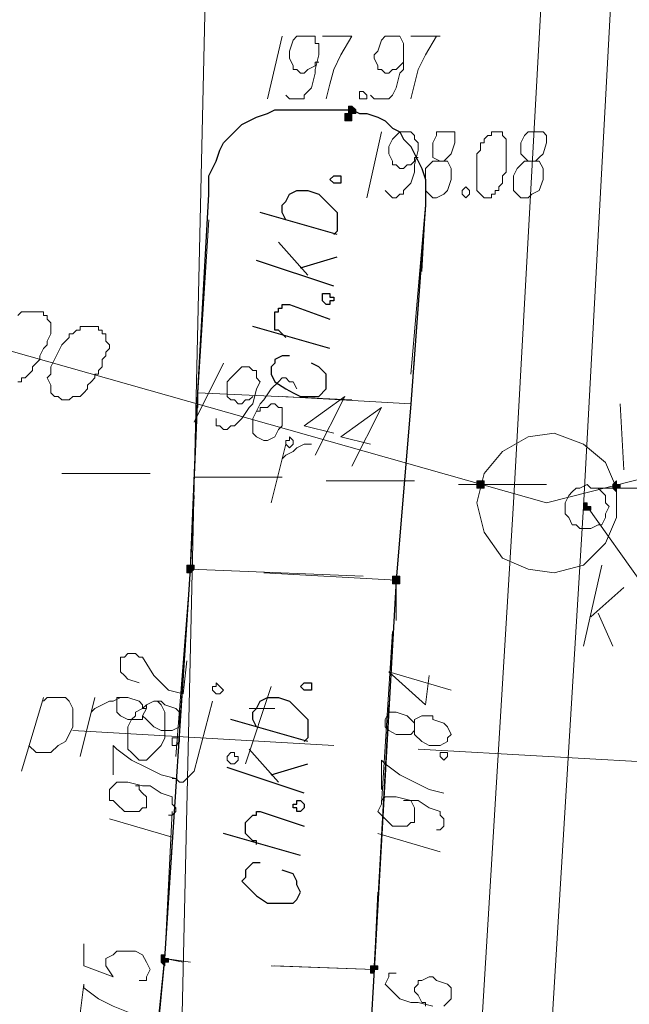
# Model space of a CAD drawing. Header units: metres. Extents: x 7431553 to 7432401, y 5544342 to 5544539.
# Tile 56 of 180: x 7432080 to 7432087, y 5544491 to 5544502. Entities that reach past the tile are written whole.
import ezdxf

# ---------------------------------------------------------------- set-up
doc = ezdxf.new("R2010")
doc.units = ezdxf.units.M
doc.header["$MEASUREMENT"] = 0
doc.layers.add('BG-PR90-PB-PZT-PZT01_2026_04_14$0$MAPA DCP', color=7, linetype='Continuous', lineweight=0)
doc.layers.add('PRIMETECH_XREF', color=7, linetype='Continuous', lineweight=5)

# ---------------------------------------------------------------- blocks, each defined once
blk = doc.blocks.new('BG-PR90-PB-PZT-PZT01_2026_04_14$0$Naddrwiną2025_v2klauzulap')
at = {"layer": 'BG-PR90-PB-PZT-PZT01_2026_04_14$0$MAPA DCP', "linetype": 'Continuous', "lineweight": 0, "true_color": 0x9a3300, "transparency": 33554559}
for points in [[(7431665.604, 5544501.059), (7431665.604, 5544501.059), (7431665.604, 5544501.059), (7431665.604, 5544501.059), (7431665.604, 5544501.059), (7431665.647, 5544501.101), (7431665.647, 5544501.101), (7431665.647, 5544501.101), (7431665.604, 5544501.101), (7431665.604, 5544501.144), (7431665.604, 5544501.144), (7431665.604, 5544501.144), (7431665.604, 5544501.144), (7431665.562, 5544501.144), (7431665.562, 5544501.144), (7431665.562, 5544501.144), (7431665.562, 5544501.101), (7431665.52, 5544501.101), (7431665.52, 5544501.101), (7431665.52, 5544501.101), (7431665.562, 5544501.059), (7431665.562, 5544501.059), (7431665.562, 5544501.059), (7431665.562, 5544501.059), (7431665.562, 5544501.059)], [(7431665.816, 5544500.72), (7431665.858, 5544500.72), (7431665.858, 5544500.72), (7431665.858, 5544500.72), (7431665.858, 5544500.72), (7431665.858, 5544500.72), (7431665.858, 5544500.763), (7431665.858, 5544500.763), (7431665.858, 5544500.763), (7431665.858, 5544500.763), (7431665.858, 5544500.805), (7431665.858, 5544500.805), (7431665.816, 5544500.805), (7431665.816, 5544500.805), (7431665.816, 5544500.805), (7431665.816, 5544500.763), (7431665.774, 5544500.763), (7431665.774, 5544500.763), (7431665.774, 5544500.763), (7431665.774, 5544500.72), (7431665.774, 5544500.72)], [(7431665.562, 5544499.493), (7431665.562, 5544499.493), (7431665.604, 5544499.493), (7431665.604, 5544499.493), (7431665.604, 5544499.535), (7431665.604, 5544499.535), (7431665.604, 5544499.535), (7431665.604, 5544499.535), (7431665.604, 5544499.577), (7431665.604, 5544499.577), (7431665.604, 5544499.577), (7431665.562, 5544499.577), (7431665.562, 5544499.577), (7431665.562, 5544499.577), (7431665.562, 5544499.577), (7431665.52, 5544499.577), (7431665.52, 5544499.577), (7431665.52, 5544499.535), (7431665.52, 5544499.535), (7431665.52, 5544499.535), (7431665.52, 5544499.535), (7431665.52, 5544499.493)]]:
    blk.add_hatch(color=24, dxfattribs=at).paths.add_polyline_path(points)
at = {"layer": 'BG-PR90-PB-PZT-PZT01_2026_04_14$0$MAPA DCP', "linetype": 'Continuous', "lineweight": 0, "transparency": 33554559}
for points in [[(7431666.663, 5544498.519), (7431666.663, 5544498.519), (7431666.663, 5544498.519), (7431666.705, 5544498.519), (7431666.705, 5544498.561), (7431666.705, 5544498.561), (7431666.705, 5544498.561), (7431666.705, 5544498.561), (7431666.705, 5544498.604), (7431666.705, 5544498.604), (7431666.663, 5544498.604), (7431666.663, 5544498.604), (7431666.663, 5544498.604), (7431666.62, 5544498.604), (7431666.62, 5544498.604), (7431666.62, 5544498.604), (7431666.62, 5544498.604), (7431666.62, 5544498.561), (7431666.62, 5544498.561), (7431666.62, 5544498.561), (7431666.62, 5544498.561), (7431666.62, 5544498.519), (7431666.62, 5544498.519), (7431666.62, 5544498.519), (7431666.62, 5544498.519)], [(7431671.15, 5544498.265), (7431671.15, 5544498.265), (7431671.15, 5544498.265), (7431671.15, 5544498.265), (7431671.192, 5544498.265), (7431671.192, 5544498.265), (7431671.192, 5544498.307), (7431671.192, 5544498.307), (7431671.192, 5544498.307), (7431671.15, 5544498.307), (7431671.15, 5544498.35), (7431671.15, 5544498.35), (7431671.15, 5544498.35), (7431671.108, 5544498.35), (7431671.108, 5544498.35), (7431671.108, 5544498.307), (7431671.108, 5544498.307), (7431671.108, 5544498.307), (7431671.108, 5544498.307), (7431671.108, 5544498.265), (7431671.108, 5544498.265), (7431671.108, 5544498.265), (7431671.108, 5544498.265), (7431671.108, 5544498.265), (7431671.108, 5544498.265)], [(7431661.244, 5544498.011), (7431661.244, 5544498.011), (7431661.286, 5544498.011), (7431661.286, 5544498.011), (7431661.286, 5544498.011), (7431661.286, 5544498.011), (7431661.286, 5544498.053), (7431661.286, 5544498.053), (7431661.286, 5544498.053), (7431661.286, 5544498.053), (7431661.286, 5544498.096), (7431661.244, 5544498.096), (7431661.244, 5544498.096), (7431661.244, 5544498.096), (7431661.244, 5544498.096), (7431661.202, 5544498.053), (7431661.202, 5544498.053), (7431661.202, 5544498.053), (7431661.202, 5544498.053), (7431661.202, 5544498.011), (7431661.202, 5544498.011), (7431661.202, 5544498.011)], [(7431661.329, 5544497.969), (7431661.329, 5544497.969), (7431661.371, 5544497.969), (7431661.371, 5544497.969), (7431661.371, 5544498.011), (7431661.371, 5544498.011), (7431661.371, 5544498.011), (7431661.371, 5544498.011), (7431661.371, 5544498.053), (7431661.371, 5544498.053), (7431661.371, 5544498.053), (7431661.329, 5544498.053), (7431661.329, 5544498.053), (7431661.329, 5544498.053), (7431661.329, 5544498.053), (7431661.286, 5544498.053), (7431661.286, 5544498.053), (7431661.286, 5544498.011), (7431661.286, 5544498.011), (7431661.286, 5544498.011), (7431661.286, 5544498.011), (7431661.286, 5544497.969)], [(7431666.536, 5544496.148), (7431666.536, 5544496.148), (7431666.536, 5544496.148), (7431666.578, 5544496.148), (7431666.578, 5544496.148), (7431666.578, 5544496.148), (7431666.578, 5544496.191), (7431666.578, 5544496.191), (7431666.578, 5544496.191), (7431666.578, 5544496.191), (7431666.536, 5544496.233), (7431666.536, 5544496.233), (7431666.536, 5544496.233), (7431666.536, 5544496.233), (7431666.493, 5544496.233), (7431666.493, 5544496.191), (7431666.493, 5544496.191), (7431666.493, 5544496.191), (7431666.493, 5544496.191), (7431666.493, 5544496.148), (7431666.493, 5544496.148), (7431666.493, 5544496.148), (7431666.493, 5544496.148)], [(7431671.023, 5544495.852), (7431671.065, 5544495.852), (7431671.065, 5544495.852), (7431671.065, 5544495.852), (7431671.065, 5544495.852), (7431671.065, 5544495.852), (7431671.108, 5544495.894), (7431671.065, 5544495.894), (7431671.065, 5544495.894), (7431671.065, 5544495.894), (7431671.065, 5544495.937), (7431671.065, 5544495.937), (7431671.023, 5544495.937), (7431671.023, 5544495.937), (7431671.023, 5544495.937), (7431671.023, 5544495.894), (7431671.023, 5544495.894), (7431670.981, 5544495.894), (7431670.981, 5544495.894), (7431670.981, 5544495.852)]]:
    blk.add_hatch(color=256, dxfattribs=at).paths.add_polyline_path(points)
at = {"layer": 'BG-PR90-PB-PZT-PZT01_2026_04_14$0$MAPA DCP', "color": 24, "linetype": 'Continuous', "lineweight": 18, "true_color": 0x9a3300, "transparency": 33554687}
for points in [[(7431634.701, 5544506.224), (7431638.215, 5544503.176), (7431639.273, 5544502.16), (7431665.816, 5544500.72), (7431691.512, 5544499.154), (7431734.311, 5544494.794), (7431770.083, 5544492.254)], [(7431664.334, 5544505.97), (7431665.774, 5544500.297)], [(7431634.658, 5544505.208), (7431637.707, 5544502.583), (7431638.934, 5544501.398), (7431665.774, 5544499.916), (7431691.47, 5544498.35), (7431734.269, 5544494.032), (7431770.083, 5544491.449)], [(7431665.816, 5544500.763), (7431666.705, 5544501.398), (7431666.705, 5544504.446)], [(7431662.98, 5544490.433), (7431665.774, 5544500.297)], [(7431648.798, 5544496.614), (7431682.326, 5544495.852), (7431716.489, 5544492.846), (7431729.443, 5544492.169), (7431729.993, 5544492.55), (7431729.909, 5544492.254), (7431731.433, 5544492.127), (7431770.083, 5544489.46)], [(7431664.377, 5544494.201), (7431664.377, 5544494.243), (7431664.334, 5544494.243), (7431664.334, 5544494.286), (7431664.292, 5544494.328), (7431664.25, 5544494.37), (7431664.207, 5544494.37), (7431664.165, 5544494.413), (7431664.123, 5544494.455), (7431664.08, 5544494.455), (7431663.996, 5544494.497), (7431663.953, 5544494.54), (7431663.911, 5544494.54), (7431663.826, 5544494.582), (7431663.784, 5544494.582), (7431663.742, 5544494.582), (7431663.699, 5544494.582), (7431663.657, 5544494.54), (7431663.615, 5544494.54), (7431663.615, 5544494.497), (7431663.572, 5544494.497), (7431663.572, 5544494.455), (7431663.572, 5544494.243), (7431663.615, 5544494.201)]]:
    blk.add_lwpolyline(points, dxfattribs=at)
at = {"layer": 'BG-PR90-PB-PZT-PZT01_2026_04_14$0$MAPA DCP', "color": 4, "linetype": 'Continuous', "lineweight": 18, "transparency": 33554687}
for points in [[(7431665.604, 5544500.805), (7431665.604, 5544501.313), (7431665.604, 5544501.821)], [(7431665.562, 5544499.281), (7431665.562, 5544500.297)], [(7431665.52, 5544497.757), (7431665.52, 5544498.265), (7431665.52, 5544498.773)], [(7431665.477, 5544496.233), (7431665.477, 5544497.249)], [(7431665.435, 5544494.709), (7431665.435, 5544495.217), (7431665.435, 5544495.725)]]:
    blk.add_lwpolyline(points, dxfattribs=at)
at = {"layer": 'BG-PR90-PB-PZT-PZT01_2026_04_14$0$MAPA DCP', "color": 30, "linetype": 'Continuous', "lineweight": 18, "true_color": 0xff6500, "transparency": 33554687}
for points in [[(7431668.61, 5544498.815), (7431668.779, 5544501.821)], [(7431668.398, 5544494.836), (7431668.568, 5544497.842)], [(7431668.144, 5544496.868), (7431668.144, 5544497.164)], [(7431668.779, 5544496.826), (7431667.89, 5544497.122)], [(7431668.949, 5544495.979), (7431668.949, 5544496.021), (7431668.991, 5544496.064), (7431668.991, 5544496.106), (7431668.949, 5544496.148), (7431668.906, 5544496.191), (7431668.864, 5544496.233), (7431668.06, 5544496.445)], [(7431668.187, 5544495.048), (7431668.144, 5544495.09), (7431668.102, 5544495.175), (7431668.06, 5544495.259), (7431668.06, 5544495.302), (7431668.017, 5544495.386)], [(7431668.695, 5544494.921), (7431668.017, 5544495.09)], [(7431668.06, 5544494.497), (7431668.017, 5544494.54), (7431668.017, 5544494.751), (7431668.06, 5544494.794), (7431668.144, 5544494.836), (7431668.229, 5544494.836), (7431668.271, 5544494.836), (7431668.356, 5544494.836), (7431668.441, 5544494.794), (7431668.525, 5544494.751), (7431668.568, 5544494.667), (7431668.652, 5544494.582), (7431668.652, 5544494.497), (7431668.652, 5544494.413), (7431668.568, 5544494.328)], [(7431668.864, 5544494.243), (7431668.017, 5544494.497)]]:
    blk.add_lwpolyline(points, dxfattribs=at)
at = {"layer": 'BG-PR90-PB-PZT-PZT01_2026_04_14$0$MAPA DCP', "color": 24, "linetype": 'Continuous', "lineweight": 9, "true_color": 0x9a3300, "transparency": 33554687}
for points in [[(7431664.631, 5544501.144), (7431665.393, 5544501.186)], [(7431665.096, 5544498.265), (7431665.012, 5544497.926), (7431664.673, 5544498.392), (7431665.35, 5544498.053)], [(7431664.969, 5544497.842), (7431664.885, 5544497.503), (7431664.546, 5544497.969), (7431665.223, 5544497.63)], [(7431664.461, 5544497.418), (7431664.377, 5544497.376), (7431664.377, 5544497.334), (7431664.334, 5544497.291), (7431664.334, 5544497.249), (7431664.377, 5544497.207), (7431664.461, 5544497.122), (7431664.588, 5544497.037), (7431664.631, 5544496.995), (7431664.8, 5544496.91), (7431664.885, 5544496.91), (7431664.927, 5544496.91), (7431664.969, 5544496.91), (7431665.012, 5544496.953), (7431665.054, 5544497.037), (7431665.054, 5544497.08), (7431665.012, 5544497.164), (7431664.927, 5544497.207), (7431664.885, 5544497.249), (7431664.842, 5544497.249), (7431664.758, 5544497.249), (7431664.715, 5544497.249), (7431664.673, 5544497.249), (7431664.673, 5544497.207), (7431664.631, 5544497.164), (7431664.631, 5544497.122), (7431664.673, 5544497.08), (7431664.673, 5544496.995), (7431664.715, 5544496.995), (7431664.715, 5544496.953)], [(7431664.8, 5544496.487), (7431664.885, 5544496.487), (7431664.885, 5544496.529), (7431664.927, 5544496.572), (7431664.927, 5544496.614), (7431664.885, 5544496.656), (7431664.885, 5544496.699), (7431664.8, 5544496.783), (7431664.673, 5544496.868), (7431664.631, 5544496.91), (7431664.461, 5544496.953), (7431664.377, 5544496.995), (7431664.334, 5544496.953), (7431664.292, 5544496.953), (7431664.25, 5544496.953), (7431664.25, 5544496.91), (7431664.207, 5544496.868), (7431664.207, 5544496.826), (7431664.207, 5544496.783), (7431664.25, 5544496.741), (7431664.334, 5544496.656), (7431664.377, 5544496.614), (7431664.419, 5544496.614), (7431664.504, 5544496.614), (7431664.546, 5544496.614), (7431664.588, 5544496.656), (7431664.588, 5544496.699), (7431664.631, 5544496.741), (7431664.631, 5544496.783), (7431664.588, 5544496.826), (7431664.588, 5544496.868), (7431664.546, 5544496.91)], [(7431664.165, 5544496.572), (7431664.842, 5544496.233)]]:
    blk.add_lwpolyline(points, dxfattribs=at)
at = {"layer": 'BG-PR90-PB-PZT-PZT01_2026_04_14$0$MAPA DCP', "color": 24, "linetype": 'Continuous', "lineweight": 0, "true_color": 0x9a3300, "transparency": 33554687}
for points in [[(7431665.604, 5544501.059), (7431665.604, 5544501.059), (7431665.604, 5544501.059), (7431665.604, 5544501.059), (7431665.604, 5544501.059), (7431665.647, 5544501.101), (7431665.647, 5544501.101), (7431665.647, 5544501.101), (7431665.604, 5544501.101), (7431665.604, 5544501.144), (7431665.604, 5544501.144), (7431665.604, 5544501.144), (7431665.604, 5544501.144), (7431665.562, 5544501.144), (7431665.562, 5544501.144), (7431665.562, 5544501.144), (7431665.562, 5544501.101), (7431665.52, 5544501.101), (7431665.52, 5544501.101), (7431665.52, 5544501.101), (7431665.562, 5544501.059), (7431665.562, 5544501.059), (7431665.562, 5544501.059), (7431665.562, 5544501.059)], [(7431665.816, 5544500.72), (7431665.858, 5544500.72), (7431665.858, 5544500.72), (7431665.858, 5544500.72), (7431665.858, 5544500.72), (7431665.858, 5544500.72), (7431665.858, 5544500.763), (7431665.858, 5544500.763), (7431665.858, 5544500.763), (7431665.858, 5544500.763), (7431665.858, 5544500.805), (7431665.858, 5544500.805), (7431665.816, 5544500.805), (7431665.816, 5544500.805), (7431665.816, 5544500.805), (7431665.816, 5544500.763), (7431665.774, 5544500.763), (7431665.774, 5544500.763), (7431665.774, 5544500.763), (7431665.774, 5544500.72), (7431665.774, 5544500.72), (7431665.816, 5544500.72), (7431665.816, 5544500.72)], [(7431665.562, 5544499.493), (7431665.562, 5544499.493), (7431665.604, 5544499.493), (7431665.604, 5544499.493), (7431665.604, 5544499.535), (7431665.604, 5544499.535), (7431665.604, 5544499.535), (7431665.604, 5544499.535), (7431665.604, 5544499.577), (7431665.604, 5544499.577), (7431665.604, 5544499.577), (7431665.562, 5544499.577), (7431665.562, 5544499.577), (7431665.562, 5544499.577), (7431665.562, 5544499.577), (7431665.52, 5544499.577), (7431665.52, 5544499.577), (7431665.52, 5544499.535), (7431665.52, 5544499.535), (7431665.52, 5544499.535), (7431665.52, 5544499.535), (7431665.52, 5544499.493), (7431665.562, 5544499.493)]]:
    blk.add_lwpolyline(points, close=True, dxfattribs=at)
at = {"layer": 'BG-PR90-PB-PZT-PZT01_2026_04_14$0$MAPA DCP', "linetype": 'Continuous', "lineweight": 18, "transparency": 33554687}
for points in [[(7431667.086, 5544500.805), (7431666.747, 5544501.186)], [(7431667.044, 5544500.89), (7431667.425, 5544501.059)], [(7431667.425, 5544500.72), (7431666.493, 5544500.932)], [(7431661.244, 5544497.334), (7431661.244, 5544497.376), (7431661.244, 5544498.053), (7431661.286, 5544498.138), (7431661.286, 5544498.223), (7431661.329, 5544498.35), (7431661.371, 5544498.434), (7431661.456, 5544498.519), (7431661.498, 5544498.604), (7431661.583, 5544498.646), (7431661.667, 5544498.731), (7431661.752, 5544498.773), (7431661.837, 5544498.815), (7431661.921, 5544498.858), (7431662.048, 5544498.9), (7431662.133, 5544498.9), (7431662.218, 5544498.9), (7431662.345, 5544498.9), (7431663.107, 5544498.858)], [(7431662.302, 5544498.9), (7431662.345, 5544498.9), (7431664.292, 5544498.731)], [(7431664.123, 5544498.773), (7431664.631, 5544498.731), (7431666.663, 5544498.561), (7431667.128, 5544498.561)], [(7431664.546, 5544497.249), (7431664.631, 5544498.731), (7431665.181, 5544498.688)], [(7431666.197, 5544498.604), (7431666.663, 5544498.561), (7431666.578, 5544497.037)], [(7431667.255, 5544498.519), (7431669.245, 5544498.392)], [(7431661.583, 5544496.614), (7431661.54, 5544496.656), (7431661.498, 5544496.699), (7431661.413, 5544496.783), (7431661.371, 5544496.868), (7431661.329, 5544496.953), (7431661.286, 5544497.08), (7431661.244, 5544497.164), (7431661.244, 5544497.249), (7431661.244, 5544497.376), (7431661.244, 5544498.053), (7431661.286, 5544498.138), (7431661.286, 5544498.223), (7431661.329, 5544498.35), (7431661.371, 5544498.434), (7431661.413, 5544498.477)], [(7431668.102, 5544498.477), (7431671.108, 5544498.307)], [(7431670.261, 5544498.35), (7431671.15, 5544498.307), (7431671.108, 5544497.164)], [(7431671.108, 5544497.122), (7431671.15, 5544498.307), (7431671.954, 5544498.265)], [(7431666.536, 5544496.191), (7431666.62, 5544498.18)], [(7431664.588, 5544498.053), (7431664.504, 5544496.275)], [(7431665.266, 5544497.249), (7431665.223, 5544497.291), (7431665.181, 5544497.376), (7431665.139, 5544497.418), (7431665.096, 5544497.503), (7431665.096, 5544497.588)], [(7431665.774, 5544497.122), (7431665.096, 5544497.291)], [(7431664.673, 5544496.275), (7431664.504, 5544496.275), (7431662.218, 5544496.402), (7431662.006, 5544496.402), (7431661.921, 5544496.445), (7431661.837, 5544496.487), (7431661.71, 5544496.529)], [(7431664.504, 5544496.275), (7431662.514, 5544496.402)], [(7431668.356, 5544496.064), (7431666.536, 5544496.191), (7431664.546, 5544496.275)], [(7431668.695, 5544496.021), (7431666.536, 5544496.191), (7431665.689, 5544496.233)], [(7431671.065, 5544496.191), (7431671.023, 5544495.894), (7431669.33, 5544495.979)], [(7431672.801, 5544495.725), (7431671.023, 5544495.894), (7431671.065, 5544496.106)], [(7431672.674, 5544495.725), (7431671.023, 5544495.894), (7431669.668, 5544495.979)]]:
    blk.add_lwpolyline(points, dxfattribs=at)
at = {"layer": 'BG-PR90-PB-PZT-PZT01_2026_04_14$0$MAPA DCP', "color": 24, "linetype": 'Continuous', "lineweight": 18, "true_color": 0x9a3300, "transparency": 33554687}
for points in [[(7431665.774, 5544499.493), (7431665.435, 5544499.577), (7431665.181, 5544499.789), (7431665.012, 5544500.085), (7431664.969, 5544500.382), (7431665.096, 5544500.72), (7431665.308, 5544500.974), (7431665.604, 5544501.101), (7431665.943, 5544501.101), (7431666.239, 5544500.974), (7431666.493, 5544500.72), (7431666.578, 5544500.382), (7431666.536, 5544500.085), (7431666.409, 5544499.789), (7431666.112, 5544499.577)], [(7431663.742, 5544495.132), (7431663.742, 5544494.921), (7431663.784, 5544494.921), (7431663.784, 5544494.878), (7431663.826, 5544494.836), (7431663.826, 5544494.794), (7431663.869, 5544494.794), (7431663.911, 5544494.751), (7431663.953, 5544494.709), (7431664.038, 5544494.667), (7431664.123, 5544494.624), (7431664.207, 5544494.582), (7431664.292, 5544494.582), (7431664.334, 5544494.54), (7431664.419, 5544494.582), (7431664.461, 5544494.582), (7431664.504, 5544494.582), (7431664.546, 5544494.624), (7431664.546, 5544494.667), (7431664.588, 5544494.709), (7431664.588, 5544494.751), (7431664.588, 5544494.794), (7431664.546, 5544494.836), (7431664.546, 5544494.878), (7431664.546, 5544494.921), (7431664.504, 5544494.963), (7431664.461, 5544495.005), (7431664.419, 5544495.005), (7431664.377, 5544495.048), (7431664.334, 5544495.09), (7431664.292, 5544495.09), (7431664.292, 5544495.132), (7431664.25, 5544495.132), (7431664.207, 5544495.175), (7431664.165, 5544495.175), (7431664.123, 5544495.175), (7431664.08, 5544495.217), (7431664.038, 5544495.217), (7431663.996, 5544495.259), (7431663.953, 5544495.259), (7431663.911, 5544495.217), (7431663.869, 5544495.217), (7431663.826, 5544495.217), (7431663.826, 5544495.175), (7431663.784, 5544495.175), (7431663.784, 5544495.132)]]:
    blk.add_lwpolyline(points, close=True, dxfattribs=at)
at = {"layer": 'BG-PR90-PB-PZT-PZT01_2026_04_14$0$MAPA DCP', "linetype": 'Continuous', "lineweight": 18, "transparency": 33554687}
blk.add_lwpolyline([(7431665.562, 5544500.763), (7431665.604, 5544500.805), (7431665.604, 5544500.89), (7431665.647, 5544500.932), (7431665.689, 5544500.974), (7431665.774, 5544500.974), (7431665.816, 5544501.017), (7431665.901, 5544500.974), (7431665.943, 5544500.974), (7431666.028, 5544500.932), (7431666.028, 5544500.89), (7431666.07, 5544500.805), (7431666.07, 5544500.763), (7431666.07, 5544500.678), (7431666.028, 5544500.636), (7431666.028, 5544500.593), (7431665.943, 5544500.551), (7431665.901, 5544500.509), (7431665.816, 5544500.509), (7431665.774, 5544500.509), (7431665.689, 5544500.551), (7431665.647, 5544500.593), (7431665.604, 5544500.636), (7431665.604, 5544500.678)], close=True, dxfattribs=at)
at = {"layer": 'BG-PR90-PB-PZT-PZT01_2026_04_14$0$MAPA DCP', "linetype": 'Continuous', "lineweight": 9, "transparency": 33554687}
for points in [[(7431661.837, 5544500.085), (7431661.837, 5544500.17), (7431661.794, 5544500.212), (7431661.752, 5544500.255), (7431661.625, 5544500.297), (7431661.54, 5544500.297), (7431661.498, 5544500.255), (7431661.498, 5544500.212), (7431661.498, 5544500.17), (7431661.498, 5544500.085), (7431661.54, 5544500.043), (7431661.625, 5544500.001), (7431661.667, 5544500.001), (7431661.752, 5544500.001), (7431661.794, 5544500.043), (7431661.837, 5544500.085), (7431661.837, 5544500.043), (7431661.921, 5544499.958), (7431662.006, 5544499.916), (7431662.048, 5544499.916), (7431662.175, 5544499.916), (7431662.218, 5544499.958), (7431662.26, 5544500.001), (7431662.26, 5544500.085), (7431662.218, 5544500.128), (7431662.175, 5544500.212), (7431662.048, 5544500.255), (7431662.006, 5544500.255), (7431661.921, 5544500.255), (7431661.837, 5544500.212), (7431661.837, 5544500.17)], [(7431661.837, 5544499.069), (7431661.837, 5544499.112), (7431661.794, 5544499.154), (7431661.752, 5544499.196), (7431661.625, 5544499.239), (7431661.54, 5544499.239), (7431661.498, 5544499.239), (7431661.498, 5544499.154), (7431661.498, 5544499.112), (7431661.498, 5544499.027), (7431661.54, 5544499.027), (7431661.625, 5544498.985), (7431661.667, 5544498.985), (7431661.752, 5544498.985), (7431661.794, 5544498.985), (7431661.837, 5544499.069), (7431661.837, 5544498.985), (7431661.921, 5544498.9), (7431662.006, 5544498.9), (7431662.048, 5544498.9), (7431662.175, 5544498.9), (7431662.218, 5544498.942), (7431662.26, 5544498.985), (7431662.26, 5544499.027), (7431662.218, 5544499.112), (7431662.175, 5544499.154), (7431662.048, 5544499.196), (7431662.006, 5544499.196), (7431661.921, 5544499.196), (7431661.837, 5544499.154), (7431661.837, 5544499.112)], [(7431667.763, 5544498.942), (7431668.102, 5544498.9), (7431667.721, 5544498.477), (7431667.933, 5544499.196)], [(7431668.398, 5544498.773), (7431668.314, 5544498.773), (7431668.271, 5544498.731), (7431668.229, 5544498.688), (7431668.187, 5544498.561), (7431668.187, 5544498.477), (7431668.271, 5544498.434), (7431668.314, 5544498.434), (7431668.356, 5544498.434), (7431668.398, 5544498.477), (7431668.441, 5544498.561), (7431668.441, 5544498.604), (7431668.441, 5544498.688), (7431668.441, 5544498.731), (7431668.398, 5544498.773), (7431668.441, 5544498.773), (7431668.525, 5544498.858), (7431668.568, 5544498.942), (7431668.568, 5544498.985), (7431668.568, 5544499.069), (7431668.525, 5544499.154), (7431668.483, 5544499.154), (7431668.441, 5544499.196), (7431668.356, 5544499.154), (7431668.314, 5544499.112), (7431668.271, 5544498.985), (7431668.229, 5544498.985), (7431668.229, 5544498.858), (7431668.271, 5544498.773), (7431668.314, 5544498.773)], [(7431671.192, 5544498.561), (7431671.192, 5544498.477), (7431671.235, 5544498.477), (7431671.319, 5544498.434), (7431671.362, 5544498.477), (7431671.404, 5544498.519), (7431671.489, 5544498.604), (7431671.531, 5544498.731), (7431671.531, 5544498.815), (7431671.573, 5544498.985)], [(7431671.573, 5544499.112), (7431671.531, 5544499.154), (7431671.489, 5544499.196), (7431671.446, 5544499.196), (7431671.404, 5544499.196), (7431671.362, 5544499.196), (7431671.319, 5544499.154), (7431671.277, 5544499.027), (7431671.235, 5544498.985), (7431671.235, 5544498.942), (7431671.277, 5544498.858), (7431671.277, 5544498.815), (7431671.319, 5544498.815), (7431671.362, 5544498.773), (7431671.404, 5544498.773), (7431671.446, 5544498.815), (7431671.531, 5544498.858), (7431671.531, 5544498.9), (7431671.573, 5544498.9)], [(7431669.076, 5544498.392), (7431668.737, 5544498.392), (7431668.779, 5544498.434), (7431668.906, 5544498.604), (7431668.991, 5544498.773), (7431669.076, 5544498.942), (7431669.118, 5544499.112)], [(7431669.541, 5544499.027), (7431669.541, 5544499.069), (7431669.499, 5544499.112), (7431669.414, 5544499.112), (7431669.372, 5544499.069), (7431669.33, 5544499.069), (7431669.287, 5544498.942), (7431669.203, 5544498.815), (7431669.203, 5544498.731), (7431669.16, 5544498.561), (7431669.16, 5544498.477), (7431669.16, 5544498.434), (7431669.203, 5544498.392), (7431669.245, 5544498.392), (7431669.33, 5544498.35), (7431669.372, 5544498.392), (7431669.414, 5544498.434), (7431669.499, 5544498.519), (7431669.499, 5544498.561), (7431669.499, 5544498.646), (7431669.499, 5544498.688), (7431669.457, 5544498.731), (7431669.457, 5544498.773), (7431669.372, 5544498.773), (7431669.287, 5544498.773), (7431669.203, 5544498.731), (7431669.203, 5544498.688), (7431669.203, 5544498.646)], [(7431660.397, 5544498.731), (7431660.397, 5544499.069), (7431660.397, 5544499.027), (7431660.609, 5544498.9), (7431660.778, 5544498.815), (7431660.948, 5544498.773), (7431661.117, 5544498.731)], [(7431669.584, 5544498.35), (7431669.795, 5544499.069)], [(7431662.175, 5544498.434), (7431662.218, 5544498.477), (7431662.26, 5544498.519), (7431662.26, 5544498.561), (7431662.218, 5544498.604), (7431662.218, 5544498.646), (7431662.175, 5544498.646), (7431662.091, 5544498.731), (7431661.964, 5544498.773), (7431661.879, 5544498.773), (7431661.71, 5544498.815), (7431661.625, 5544498.815), (7431661.583, 5544498.773), (7431661.54, 5544498.773), (7431661.498, 5544498.731), (7431661.498, 5544498.688), (7431661.498, 5544498.646), (7431661.498, 5544498.604), (7431661.54, 5544498.561), (7431661.583, 5544498.519), (7431661.667, 5544498.477), (7431661.71, 5544498.477), (7431661.752, 5544498.477), (7431661.837, 5544498.519), (7431661.879, 5544498.519), (7431661.879, 5544498.561), (7431661.921, 5544498.604), (7431661.921, 5544498.646), (7431661.879, 5544498.688), (7431661.879, 5544498.731), (7431661.837, 5544498.773), (7431661.794, 5544498.773), (7431661.794, 5544498.815)], [(7431661.075, 5544498.265), (7431661.117, 5544498.307), (7431661.117, 5544498.477), (7431661.075, 5544498.519), (7431660.99, 5544498.561), (7431660.821, 5544498.604), (7431660.778, 5544498.646), (7431660.609, 5544498.646), (7431660.482, 5544498.646), (7431660.397, 5544498.604), (7431660.397, 5544498.561), (7431660.397, 5544498.477), (7431660.397, 5544498.434), (7431660.44, 5544498.392), (7431660.567, 5544498.35), (7431660.609, 5544498.307), (7431660.651, 5544498.307), (7431660.736, 5544498.35), (7431660.778, 5544498.35), (7431660.778, 5544498.392), (7431660.821, 5544498.434), (7431660.821, 5544498.477), (7431660.778, 5544498.519), (7431660.778, 5544498.561), (7431660.736, 5544498.604), (7431660.694, 5544498.646)], [(7431661.498, 5544498.392), (7431662.26, 5544498.223)], [(7431660.397, 5544497.715), (7431660.397, 5544498.053), (7431660.609, 5544497.926), (7431660.778, 5544497.842), (7431660.948, 5544497.799), (7431661.117, 5544497.757)], [(7431661.075, 5544497.291), (7431661.117, 5544497.334), (7431661.117, 5544497.503), (7431661.075, 5544497.503), (7431660.99, 5544497.588), (7431660.821, 5544497.63), (7431660.778, 5544497.63), (7431660.609, 5544497.672), (7431660.482, 5544497.672), (7431660.482, 5544497.63), (7431660.397, 5544497.63), (7431660.397, 5544497.588), (7431660.397, 5544497.545), (7431660.397, 5544497.503), (7431660.397, 5544497.461), (7431660.397, 5544497.418), (7431660.44, 5544497.376), (7431660.567, 5544497.334), (7431660.609, 5544497.334), (7431660.651, 5544497.334), (7431660.736, 5544497.376), (7431660.778, 5544497.376), (7431660.778, 5544497.418), (7431660.821, 5544497.461), (7431660.821, 5544497.503), (7431660.778, 5544497.545), (7431660.736, 5544497.63), (7431660.694, 5544497.63), (7431660.694, 5544497.672)], [(7431660.397, 5544497.249), (7431661.117, 5544497.08)], [(7431667.848, 5544495.598), (7431667.806, 5544495.471), (7431667.763, 5544495.429), (7431667.721, 5544495.386), (7431667.679, 5544495.386), (7431667.636, 5544495.386), (7431667.594, 5544495.386), (7431667.552, 5544495.386), (7431667.552, 5544495.429), (7431667.509, 5544495.471), (7431667.509, 5544495.513), (7431667.509, 5544495.556), (7431667.552, 5544495.598), (7431667.552, 5544495.64), (7431667.763, 5544495.767), (7431667.933, 5544495.937), (7431667.975, 5544496.106), (7431667.594, 5544496.148)], [(7431668.229, 5544495.64), (7431668.144, 5544495.683), (7431668.144, 5544495.64), (7431668.102, 5544495.64), (7431668.06, 5544495.598), (7431668.017, 5544495.471), (7431668.017, 5544495.386), (7431668.017, 5544495.344), (7431668.102, 5544495.344), (7431668.144, 5544495.344), (7431668.187, 5544495.344), (7431668.229, 5544495.386), (7431668.271, 5544495.471), (7431668.271, 5544495.513), (7431668.271, 5544495.598), (7431668.271, 5544495.64), (7431668.229, 5544495.64), (7431668.271, 5544495.683), (7431668.356, 5544495.767), (7431668.398, 5544495.852), (7431668.398, 5544495.894), (7431668.398, 5544495.979), (7431668.356, 5544496.064), (7431668.314, 5544496.064), (7431668.271, 5544496.064), (7431668.187, 5544496.064), (7431668.144, 5544496.021), (7431668.102, 5544495.894), (7431668.06, 5544495.852), (7431668.06, 5544495.767), (7431668.102, 5544495.683), (7431668.144, 5544495.683)], [(7431668.906, 5544495.302), (7431668.568, 5544495.302), (7431668.61, 5544495.344), (7431668.737, 5544495.513), (7431668.822, 5544495.683), (7431668.906, 5544495.852), (7431668.949, 5544496.021)], [(7431669.372, 5544495.937), (7431669.372, 5544495.979), (7431669.33, 5544496.021), (7431669.287, 5544496.021), (7431669.245, 5544495.979), (7431669.203, 5544495.979), (7431669.16, 5544495.979), (7431669.118, 5544495.852), (7431669.033, 5544495.725), (7431669.033, 5544495.64), (7431668.991, 5544495.471), (7431668.991, 5544495.386), (7431668.991, 5544495.344), (7431669.033, 5544495.302), (7431669.076, 5544495.259), (7431669.16, 5544495.259), (7431669.203, 5544495.259), (7431669.203, 5544495.302), (7431669.245, 5544495.344), (7431669.33, 5544495.429), (7431669.33, 5544495.471), (7431669.33, 5544495.513), (7431669.33, 5544495.598), (7431669.287, 5544495.64), (7431669.287, 5544495.683), (7431669.245, 5544495.683), (7431669.203, 5544495.683), (7431669.16, 5544495.683), (7431669.118, 5544495.64), (7431669.076, 5544495.598), (7431669.033, 5544495.598), (7431669.033, 5544495.556)], [(7431669.414, 5544495.259), (7431669.626, 5544495.979)], [(7431670.854, 5544494.963), (7431671.108, 5544494.963), (7431671.235, 5544495.302), (7431671.108, 5544495.217), (7431671.023, 5544495.217), (7431670.981, 5544495.302), (7431670.938, 5544495.344), (7431670.938, 5544495.429), (7431670.938, 5544495.556), (7431670.981, 5544495.64), (7431671.065, 5544495.683), (7431671.15, 5544495.725), (7431671.235, 5544495.683), (7431671.277, 5544495.683), (7431671.277, 5544495.598)], [(7431671.658, 5544494.921), (7431671.319, 5544494.963), (7431671.362, 5544494.963), (7431671.489, 5544495.132), (7431671.573, 5544495.302), (7431671.658, 5544495.513), (7431671.7, 5544495.683)]]:
    blk.add_lwpolyline(points, dxfattribs=at)
for points in [[(7431661.498, 5544499.704), (7431661.498, 5544499.662), (7431661.54, 5544499.662), (7431661.54, 5544499.62), (7431661.583, 5544499.577), (7431661.625, 5544499.577), (7431661.625, 5544499.535), (7431661.667, 5544499.535), (7431661.71, 5544499.535), (7431661.752, 5544499.493), (7431661.837, 5544499.493), (7431661.921, 5544499.493), (7431661.964, 5544499.493), (7431662.048, 5544499.493), (7431662.091, 5544499.493), (7431662.133, 5544499.493), (7431662.175, 5544499.493), (7431662.218, 5544499.535), (7431662.26, 5544499.577), (7431662.26, 5544499.62), (7431662.26, 5544499.662), (7431662.218, 5544499.662), (7431662.218, 5544499.704), (7431662.175, 5544499.704), (7431662.175, 5544499.747), (7431662.133, 5544499.747), (7431662.091, 5544499.789), (7431662.048, 5544499.789), (7431662.006, 5544499.789), (7431661.964, 5544499.831), (7431661.921, 5544499.831), (7431661.879, 5544499.831), (7431661.837, 5544499.831), (7431661.794, 5544499.831), (7431661.752, 5544499.831), (7431661.667, 5544499.831), (7431661.625, 5544499.831), (7431661.583, 5544499.831), (7431661.54, 5544499.789), (7431661.498, 5544499.789), (7431661.498, 5544499.747)], [(7431662.133, 5544499.366), (7431662.175, 5544499.408), (7431662.218, 5544499.408), (7431662.26, 5544499.366), (7431662.218, 5544499.323), (7431662.175, 5544499.323)], [(7431668.695, 5544499.069), (7431668.652, 5544499.069), (7431668.652, 5544499.154), (7431668.695, 5544499.154), (7431668.737, 5544499.112)], [(7431661.032, 5544498.18), (7431661.075, 5544498.223), (7431661.117, 5544498.223), (7431661.117, 5544498.138), (7431661.075, 5544498.138), (7431661.032, 5544498.138)], [(7431668.525, 5544495.979), (7431668.483, 5544495.979), (7431668.483, 5544496.064), (7431668.525, 5544496.064), (7431668.568, 5544496.021), (7431668.568, 5544495.979)]]:
    blk.add_lwpolyline(points, close=True, dxfattribs=at)
at = {"layer": 'BG-PR90-PB-PZT-PZT01_2026_04_14$0$MAPA DCP', "linetype": 'Continuous', "lineweight": 25, "transparency": 33554687}
for points in [[(7431673.563, 5544495.64), (7431671.023, 5544495.894), (7431666.536, 5544496.191), (7431664.504, 5544496.275), (7431662.218, 5544496.402), (7431662.006, 5544496.402), (7431661.921, 5544496.445), (7431661.837, 5544496.487), (7431661.71, 5544496.529), (7431661.625, 5544496.572), (7431661.54, 5544496.656), (7431661.498, 5544496.699), (7431661.413, 5544496.783), (7431661.371, 5544496.868), (7431661.329, 5544496.953), (7431661.286, 5544497.08), (7431661.244, 5544497.164), (7431661.244, 5544497.249), (7431661.244, 5544497.376), (7431661.244, 5544498.053), (7431661.286, 5544498.138), (7431661.286, 5544498.223), (7431661.329, 5544498.35), (7431661.371, 5544498.434), (7431661.456, 5544498.519), (7431661.498, 5544498.604), (7431661.583, 5544498.646), (7431661.667, 5544498.731), (7431661.752, 5544498.773), (7431661.837, 5544498.815), (7431661.921, 5544498.858), (7431662.048, 5544498.9), (7431662.133, 5544498.9), (7431662.218, 5544498.9), (7431662.345, 5544498.9), (7431664.631, 5544498.731), (7431666.663, 5544498.561), (7431671.15, 5544498.307), (7431674.071, 5544498.138)], [(7431662.514, 5544497.291), (7431662.429, 5544497.249), (7431662.345, 5544497.249), (7431662.302, 5544497.291), (7431662.218, 5544497.334), (7431662.175, 5544497.418), (7431662.175, 5544497.545), (7431662.218, 5544497.672), (7431662.302, 5544497.757), (7431662.429, 5544497.884), (7431662.556, 5544497.884), (7431662.641, 5544497.884), (7431662.683, 5544497.842)], [(7431662.683, 5544497.884), (7431662.429, 5544496.995)], [(7431663.064, 5544497.461), (7431662.937, 5544497.884)], [(7431663.276, 5544497.842), (7431662.98, 5544496.953)], [(7431663.869, 5544497.291), (7431663.826, 5544497.249), (7431663.784, 5544497.207), (7431663.784, 5544497.164), (7431663.742, 5544497.164), (7431663.699, 5544497.164), (7431663.657, 5544497.164), (7431663.615, 5544497.164), (7431663.572, 5544497.164), (7431663.572, 5544497.207), (7431663.53, 5544497.207), (7431663.53, 5544497.249), (7431663.488, 5544497.249), (7431663.488, 5544497.291), (7431663.488, 5544497.334), (7431663.657, 5544497.799)], [(7431663.996, 5544497.799), (7431663.742, 5544496.91)], [(7431664.08, 5544497.334), (7431664.08, 5544497.249), (7431664.123, 5544497.164), (7431664.165, 5544497.164), (7431664.207, 5544497.122), (7431664.292, 5544497.122), (7431664.377, 5544497.164), (7431664.461, 5544497.291), (7431664.504, 5544497.376), (7431664.546, 5544497.461), (7431664.546, 5544497.588), (7431664.546, 5544497.63), (7431664.546, 5544497.672), (7431664.461, 5544497.757), (7431664.419, 5544497.757), (7431664.334, 5544497.757), (7431664.292, 5544497.757), (7431664.207, 5544497.672), (7431664.165, 5544497.588)], [(7431663.149, 5544497.545), (7431662.768, 5544497.207)], [(7431668.356, 5544496.953), (7431668.271, 5544496.91), (7431668.187, 5544496.91), (7431668.144, 5544496.953), (7431668.06, 5544496.995), (7431668.017, 5544497.08), (7431668.017, 5544497.207), (7431668.06, 5544497.334), (7431668.144, 5544497.418), (7431668.271, 5544497.545), (7431668.398, 5544497.545), (7431668.483, 5544497.545), (7431668.525, 5544497.503)], [(7431668.525, 5544497.545), (7431668.271, 5544496.656)], [(7431668.906, 5544497.122), (7431668.779, 5544497.545)], [(7431669.118, 5544497.503), (7431668.822, 5544496.614)], [(7431669.711, 5544496.953), (7431669.668, 5544496.953), (7431669.668, 5544496.91), (7431669.626, 5544496.868), (7431669.584, 5544496.826), (7431669.541, 5544496.826), (7431669.499, 5544496.826), (7431669.457, 5544496.826), (7431669.414, 5544496.868), (7431669.372, 5544496.91), (7431669.372, 5544496.953), (7431669.33, 5544496.953), (7431669.33, 5544496.995), (7431669.499, 5544497.503)], [(7431669.838, 5544497.461), (7431669.584, 5544496.572)], [(7431669.922, 5544496.995), (7431669.922, 5544496.91), (7431669.965, 5544496.868), (7431670.007, 5544496.826), (7431670.092, 5544496.826), (7431670.134, 5544496.783), (7431670.219, 5544496.868), (7431670.303, 5544496.953), (7431670.388, 5544497.08), (7431670.388, 5544497.122), (7431670.388, 5544497.249), (7431670.388, 5544497.291), (7431670.388, 5544497.376), (7431670.346, 5544497.418), (7431670.261, 5544497.461), (7431670.176, 5544497.418), (7431670.134, 5544497.418), (7431670.049, 5544497.376), (7431670.007, 5544497.249)], [(7431668.991, 5544497.207), (7431668.61, 5544496.868)]]:
    blk.add_lwpolyline(points, dxfattribs=at)
at = {"layer": 'BG-PR90-PB-PZT-PZT01_2026_04_14$0$MAPA DCP', "linetype": 'Continuous', "lineweight": 0, "transparency": 33554687}
for points in [[(7431666.663, 5544498.519), (7431666.663, 5544498.519), (7431666.663, 5544498.519), (7431666.705, 5544498.519), (7431666.705, 5544498.561), (7431666.705, 5544498.561), (7431666.705, 5544498.561), (7431666.705, 5544498.561), (7431666.705, 5544498.604), (7431666.705, 5544498.604), (7431666.663, 5544498.604), (7431666.663, 5544498.604), (7431666.663, 5544498.604), (7431666.62, 5544498.604), (7431666.62, 5544498.604), (7431666.62, 5544498.604), (7431666.62, 5544498.604), (7431666.62, 5544498.561), (7431666.62, 5544498.561), (7431666.62, 5544498.561), (7431666.62, 5544498.561), (7431666.62, 5544498.519), (7431666.62, 5544498.519), (7431666.62, 5544498.519)], [(7431671.15, 5544498.265), (7431671.15, 5544498.265), (7431671.15, 5544498.265), (7431671.15, 5544498.265), (7431671.192, 5544498.265), (7431671.192, 5544498.265), (7431671.192, 5544498.307), (7431671.192, 5544498.307), (7431671.192, 5544498.307), (7431671.15, 5544498.307), (7431671.15, 5544498.35), (7431671.15, 5544498.35), (7431671.15, 5544498.35), (7431671.108, 5544498.35), (7431671.108, 5544498.35), (7431671.108, 5544498.307), (7431671.108, 5544498.307), (7431671.108, 5544498.307), (7431671.108, 5544498.307), (7431671.108, 5544498.265), (7431671.108, 5544498.265), (7431671.108, 5544498.265), (7431671.108, 5544498.265), (7431671.108, 5544498.265)], [(7431661.244, 5544498.011), (7431661.244, 5544498.011), (7431661.286, 5544498.011), (7431661.286, 5544498.011), (7431661.286, 5544498.011), (7431661.286, 5544498.011), (7431661.286, 5544498.053), (7431661.286, 5544498.053), (7431661.286, 5544498.053), (7431661.286, 5544498.053), (7431661.286, 5544498.096), (7431661.244, 5544498.096), (7431661.244, 5544498.096), (7431661.244, 5544498.096), (7431661.244, 5544498.096), (7431661.202, 5544498.053), (7431661.202, 5544498.053), (7431661.202, 5544498.053), (7431661.202, 5544498.053), (7431661.202, 5544498.011), (7431661.202, 5544498.011), (7431661.202, 5544498.011), (7431661.244, 5544498.011)], [(7431661.329, 5544497.969), (7431661.329, 5544497.969), (7431661.371, 5544497.969), (7431661.371, 5544497.969), (7431661.371, 5544498.011), (7431661.371, 5544498.011), (7431661.371, 5544498.011), (7431661.371, 5544498.011), (7431661.371, 5544498.053), (7431661.371, 5544498.053), (7431661.371, 5544498.053), (7431661.329, 5544498.053), (7431661.329, 5544498.053), (7431661.329, 5544498.053), (7431661.329, 5544498.053), (7431661.286, 5544498.053), (7431661.286, 5544498.053), (7431661.286, 5544498.011), (7431661.286, 5544498.011), (7431661.286, 5544498.011), (7431661.286, 5544498.011), (7431661.286, 5544497.969), (7431661.329, 5544497.969)], [(7431666.536, 5544496.148), (7431666.536, 5544496.148), (7431666.536, 5544496.148), (7431666.578, 5544496.148), (7431666.578, 5544496.148), (7431666.578, 5544496.148), (7431666.578, 5544496.191), (7431666.578, 5544496.191), (7431666.578, 5544496.191), (7431666.578, 5544496.191), (7431666.536, 5544496.233), (7431666.536, 5544496.233), (7431666.536, 5544496.233), (7431666.536, 5544496.233), (7431666.493, 5544496.233), (7431666.493, 5544496.191), (7431666.493, 5544496.191), (7431666.493, 5544496.191), (7431666.493, 5544496.191), (7431666.493, 5544496.148), (7431666.493, 5544496.148), (7431666.493, 5544496.148), (7431666.493, 5544496.148)], [(7431671.023, 5544495.852), (7431671.065, 5544495.852), (7431671.065, 5544495.852), (7431671.065, 5544495.852), (7431671.065, 5544495.852), (7431671.065, 5544495.852), (7431671.108, 5544495.894), (7431671.065, 5544495.894), (7431671.065, 5544495.894), (7431671.065, 5544495.894), (7431671.065, 5544495.937), (7431671.065, 5544495.937), (7431671.023, 5544495.937), (7431671.023, 5544495.937), (7431671.023, 5544495.937), (7431671.023, 5544495.894), (7431671.023, 5544495.894), (7431670.981, 5544495.894), (7431670.981, 5544495.894), (7431670.981, 5544495.852), (7431671.023, 5544495.852), (7431671.023, 5544495.852), (7431671.023, 5544495.852)]]:
    blk.add_lwpolyline(points, close=True, dxfattribs=at)
at = {"layer": 'BG-PR90-PB-PZT-PZT01_2026_04_14$0$MAPA DCP', "linetype": 'Continuous', "lineweight": 25, "transparency": 33554687}
for points in [[(7431662.048, 5544497.799), (7431662.006, 5544497.842), (7431662.006, 5544497.926), (7431662.091, 5544497.926), (7431662.091, 5544497.884), (7431662.091, 5544497.842)], [(7431663.445, 5544497.715), (7431663.361, 5544497.715), (7431663.361, 5544497.799), (7431663.403, 5544497.799), (7431663.403, 5544497.842), (7431663.445, 5544497.842), (7431663.445, 5544497.799), (7431663.488, 5544497.799), (7431663.488, 5544497.757)], [(7431667.89, 5544497.461), (7431667.848, 5544497.503), (7431667.848, 5544497.588), (7431667.933, 5544497.588), (7431667.933, 5544497.545), (7431667.933, 5544497.503)], [(7431669.287, 5544497.376), (7431669.245, 5544497.376), (7431669.245, 5544497.418), (7431669.203, 5544497.418), (7431669.203, 5544497.461), (7431669.245, 5544497.503), (7431669.287, 5544497.503), (7431669.33, 5544497.461), (7431669.33, 5544497.418), (7431669.287, 5544497.418)]]:
    blk.add_lwpolyline(points, close=True, dxfattribs=at)
at = {"layer": 'BG-PR90-PB-PZT-PZT01_2026_04_14$0$MAPA DCP', "color": 24, "linetype": 'Continuous', "lineweight": 9, "true_color": 0x9a3300, "transparency": 33554687}
blk.add_lwpolyline([(7431665.012, 5544497.334), (7431665.054, 5544497.376), (7431665.096, 5544497.376), (7431665.139, 5544497.334), (7431665.096, 5544497.291), (7431665.054, 5544497.291), (7431665.054, 5544497.334)], close=True, dxfattribs=at)
at = {"layer": 'BG-PR90-PB-PZT-PZT01_2026_04_14$0$MAPA DCP', "color": 30, "linetype": 'Continuous', "lineweight": 18, "true_color": 0xff6500, "transparency": 33554687}
for points in [[(7431668.652, 5544496.656), (7431668.652, 5544496.699), (7431668.695, 5544496.699), (7431668.695, 5544496.741), (7431668.737, 5544496.741), (7431668.779, 5544496.699), (7431668.779, 5544496.656), (7431668.737, 5544496.614), (7431668.695, 5544496.614)], [(7431667.848, 5544496.487), (7431667.89, 5544496.529), (7431667.933, 5544496.572), (7431667.975, 5544496.529), (7431667.975, 5544496.487), (7431667.933, 5544496.445), (7431667.89, 5544496.445), (7431667.89, 5544496.487)], [(7431668.06, 5544495.767), (7431668.06, 5544495.81), (7431668.102, 5544495.852), (7431668.187, 5544495.894), (7431668.229, 5544495.894), (7431668.271, 5544495.894), (7431668.398, 5544495.894), (7431668.483, 5544495.894), (7431668.568, 5544495.852), (7431668.61, 5544495.81), (7431668.695, 5544495.725), (7431668.737, 5544495.683), (7431668.737, 5544495.598), (7431668.695, 5544495.556), (7431668.652, 5544495.513), (7431668.61, 5544495.471), (7431668.525, 5544495.471), (7431668.398, 5544495.471), (7431668.356, 5544495.471), (7431668.271, 5544495.513), (7431668.229, 5544495.556), (7431668.187, 5544495.556), (7431668.144, 5544495.64), (7431668.102, 5544495.683)]]:
    blk.add_lwpolyline(points, close=True, dxfattribs=at)
blk = doc.blocks.new('BG-PR90-PB-PZT-PZT01_2026_04_14')
at = {"layer": 'BG-PR90-PB-PZT-PZT01_2026_04_14$0$MAPA DCP', "rotation": 270}
blk.add_blockref('BG-PR90-PB-PZT-PZT01_2026_04_14$0$Naddrwiną2025_v2klauzulap', (1887585.788, 12976162.34), dxfattribs=at)

msp = doc.modelspace()

# ---------------------------------------------------------------- block references
at = {"layer": 'PRIMETECH_XREF', "linetype": 'Continuous', "lineweight": 0, "rotation": 360}
msp.add_blockref('BG-PR90-PB-PZT-PZT01_2026_04_14', (0, 0), dxfattribs=at)

doc.saveas('drawing.dxf')
